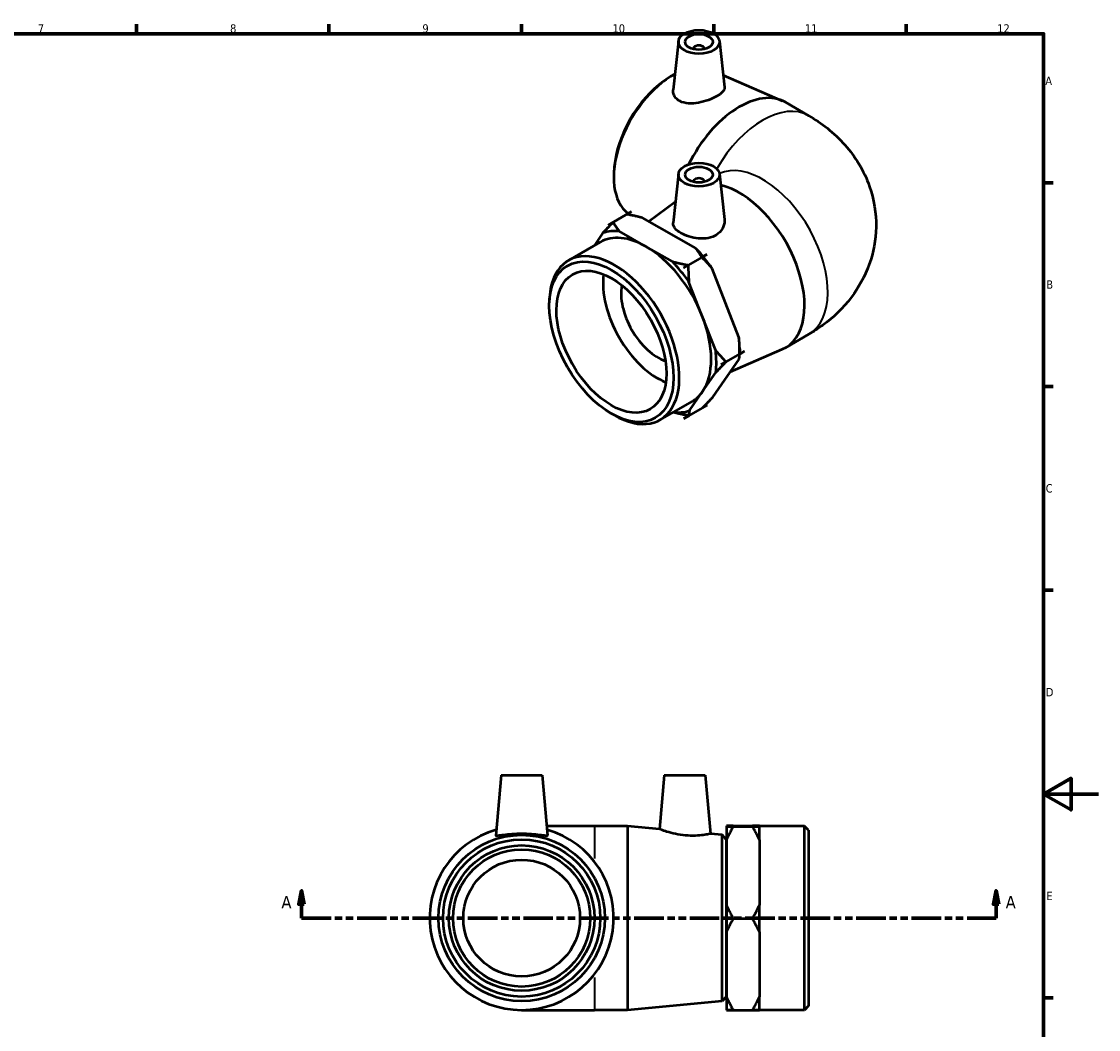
# Model space of a CAD drawing. Header units: millimetres. Extents: x -4 to 901, y -121 to 616.
# Tile 4 of 4: x 449 to 841, y 211 to 578. Entities that reach past the tile are written whole.
import ezdxf

# ---------------------------------------------------------------- set-up
doc = ezdxf.new("R2010")
doc.units = ezdxf.units.MM
doc.linetypes.add('DOUBLE_DASH_CHAIN', pattern=[1.2403, 0.6614, -0.0827, 0.1654, -0.0827, 0.1654, -0.0827])
for name, color, linetype, lineweight in [('Border (ANSI)', 7, 'Continuous', 70), ('Section Line (ANSI)', 7, 'DOUBLE_DASH_CHAIN', 70), ('Visible (ANSI)', 7, 'Continuous', 50), ('Visible Narrow (ANSI)', 7, 'Continuous', 35)]:
    doc.layers.add(name, color=color, linetype=linetype, lineweight=lineweight)
doc.styles.add('Label Text (ANSI)', font='tahoma.ttf')
doc.styles.add('Note Text (ANSI)', font='tahoma.ttf')

# ---------------------------------------------------------------- blocks, each defined once
blk = doc.blocks.new('Borders Default Border')
at = {"layer": 'Border (ANSI)'}
for p, q in [((490.58, 574), (490.58, 577.45)), ((560.67, 574), (560.67, 577.45)), ((630.75, 574), (630.75, 577.45)), ((700.83, 574), (700.83, 577.45)), ((770.92, 574), (770.92, 577.45)), ((821, 519.75), (824.45, 519.75)), ((821, 445.5), (824.45, 445.5)), ((821, 371.25), (824.45, 371.25)), ((821, 222.75), (824.45, 222.75))]:
    blk.add_line(p, q, dxfattribs=at)
at = {"layer": 'Border (ANSI)', "flags": 128}
for points in [[(20, 20), (20, 574), (821, 574), (821, 20), (20, 20)], [(841, 297), (821, 297), (831, 302.77), (831, 291.23), (821, 297)]]:
    blk.add_lwpolyline(points, dxfattribs=at)
at = {"layer": 'Border (ANSI)', "color": 230, "true_color": 0xff0080, "attachment_point": 7, "style": 'Note Text (ANSI)'}
for s, insert, char_height in [('7', (454.6, 574.4), 3.05), ('8', (524.63, 574.33), 3.05), ('9', (594.7, 574.34), 3.05), ('10', (663.96, 574.34), 3.048), ('11', (734.04, 574.4), 3.048), ('12', (804.13, 574.4), 3.048), ('A', (821.63, 555.35), 3.05), ('B', (821.99, 481.1), 3.05), ('C', (821.8, 406.8), 3.05), ('D', (821.81, 332.6), 3.05), ('E', (822.05, 258.35), 3.05)]:
    blk.add_mtext(s, dxfattribs=dict(at, insert=insert, char_height=char_height))
blk = doc.blocks.new('2dTransSection0')
at = {"layer": 'Section Line (ANSI)', "linetype": 'Continuous'}
for p, q in [((550.68, 261.83), (549.68, 256.83)), ((550.68, 256.83), (550.68, 261.83)), ((551.68, 256.83), (550.68, 261.83)), ((803.72, 261.83), (802.72, 256.83)), ((803.72, 256.83), (803.72, 261.83)), ((804.72, 256.83), (803.72, 261.83)), ((549.68, 256.83), (551.68, 256.83)), ((550.68, 251.83), (550.68, 256.83)), ((802.72, 256.83), (804.72, 256.83)), ((803.72, 251.83), (803.72, 256.83)), ((550.68, 251.83), (561.28, 251.83)), ((793.12, 251.83), (803.72, 251.83))]:
    blk.add_line(p, q, dxfattribs=at)
at = {"layer": 'Section Line (ANSI)', "linetype": 'DOUBLE_DASH_CHAIN', "ltscale": 16.288881}
blk.add_line((550.68, 251.83), (803.72, 251.83), dxfattribs=at)
at = {"layer": 'Section Line (ANSI)', "linetype": 'Continuous', "flags": 128}
for points in [[(551.68, 256.83), (550.68, 261.83), (549.68, 256.83), (551.68, 256.83)], [(804.72, 256.83), (803.72, 261.83), (802.72, 256.83), (804.72, 256.83)]]:
    blk.add_lwpolyline(points, dxfattribs=at)
at = {"layer": 'Section Line (ANSI)'}
for points in [[(551.68, 256.83), (550.68, 261.83), (549.68, 256.83), (551.68, 256.83)], [(804.72, 256.83), (803.72, 261.83), (802.72, 256.83), (804.72, 256.83)]]:
    blk.add_solid(points, dxfattribs=at)
at = {"layer": 'Section Line (ANSI)', "char_height": 4.57, "attachment_point": 7, "style": 'Label Text (ANSI)'}
for insert in [(543.32, 255.33), (807.19, 255.33)]:
    blk.add_mtext('A', dxfattribs=dict(at, insert=insert))

msp = doc.modelspace()

# ---------------------------------------------------------------- linework, layer by layer
at = {"layer": 'Visible (ANSI)'}
for p, q in [((687.963, 571.293), (686.065, 553.592)), ((702.934, 571.293), (704.737, 554.485)), ((693.449, 568.575), (693.449, 568.388)), ((697.449, 568.575), (697.449, 568.388)), ((682.605, 556.704), (683.537, 557.357)), ((704.259, 558.938), (725.802, 549.609)), ((726.945, 549.035), (735.43, 544.149)), ((664.621, 525.474), (664.524, 524.341)), ((687.963, 522.918), (686.056, 505.133)), ((702.934, 522.918), (704.715, 506.312)), ((693.449, 520.2), (693.449, 520.013)), ((697.449, 520.2), (697.449, 520.013)), ((677.12, 505.663), (686.886, 512.878)), ((670.914, 509.203), (662.429, 504.317)), ((669.147, 508.185), (670.914, 509.203)), ((669.745, 508.44), (670.428, 507.936)), ((670.914, 509.203), (670.914, 509.203)), ((694.257, 495.887), (674.923, 506.916)), ((662.429, 504.317), (662.428, 504.317)), ((662.429, 504.317), (664.197, 505.335)), ((662.429, 504.317), (662.429, 504.317)), ((660.44, 501.437), (657.232, 496.79)), ((676.105, 496.515), (666.438, 502.03)), ((647.901, 491.417), (659.498, 498.095)), ((685.771, 491.001), (676.105, 496.515)), ((698.266, 493.6), (689.781, 488.714)), ((698.266, 493.6), (696.498, 492.582)), ((696.499, 492.581), (698.267, 493.599)), ((698.267, 493.599), (698.266, 493.6)), ((698.266, 493.6), (698.266, 493.6)), ((691.548, 489.732), (689.78, 488.714)), ((689.781, 488.714), (689.78, 488.714)), ((689.781, 488.713), (691.549, 489.731)), ((689.781, 488.713), (689.781, 488.714)), ((710.032, 463.515), (700.287, 488.432)), ((696.674, 471.087), (691.802, 483.546)), ((640.931, 474.806), (640.931, 476.027)), ((701.547, 458.628), (696.674, 471.087)), ((726.945, 459.62), (735.43, 464.506)), ((706.877, 450.85), (725.802, 459.046)), ((710.285, 459.217), (710.285, 457.33)), ((700.476, 441.578), (710.064, 455.467)), ((712.053, 458.347), (703.568, 453.461)), ((712.053, 458.348), (710.285, 457.33)), ((710.285, 457.329), (712.053, 458.347)), ((710.285, 457.329), (710.285, 457.265)), ((712.053, 458.347), (712.053, 458.348)), ((712.053, 458.347), (712.053, 458.347)), ((705.335, 454.479), (703.567, 453.461)), ((703.567, 453.46), (705.335, 454.478)), ((703.567, 453.46), (703.568, 453.461)), ((703.568, 453.461), (703.567, 453.461)), ((696.785, 443.636), (701.579, 450.58)), ((691.991, 436.692), (696.785, 443.636)), ((681.336, 433.356), (692.933, 440.034)), ((663.471, 435.664), (664.527, 435.051)), ((698.487, 438.698), (690.002, 433.811)), ((698.488, 438.698), (696.72, 437.68)), ((696.721, 437.681), (698.487, 438.698)), ((698.487, 438.698), (698.488, 438.698)), ((691.77, 434.83), (690.002, 433.812)), ((690.002, 433.812), (691.769, 434.83)), ((690.002, 433.812), (690.002, 433.811)), ((690.002, 433.811), (690.002, 433.812)), ((623.363, 303.826), (621.448, 281.944)), ((623.363, 303.826), (638.363, 303.826)), ((638.363, 303.826), (640.277, 281.944)), ((682.763, 303.826), (681.049, 284.239)), ((682.763, 303.826), (697.763, 303.826)), ((697.763, 303.826), (699.628, 282.51)), ((657.363, 285.326), (639.981, 285.326)), ((669.363, 285.326), (657.363, 285.326)), ((669.363, 285.326), (669.363, 218.326)), ((681.049, 284.239), (669.363, 285.326)), ((703.869, 282.115), (699.628, 282.51)), ((705.463, 285.416), (707.963, 285.416)), ((705.463, 285.415), (705.463, 285.416)), ((707.886, 285.415), (705.463, 285.415)), ((705.463, 285.39), (705.463, 285.262)), ((705.463, 285.262), (705.463, 285.235)), ((705.463, 285.235), (707.963, 285.235)), ((705.463, 285.235), (705.463, 280.312)), ((705.463, 285.235), (717.463, 285.235)), ((705.463, 285.235), (705.463, 285.235)), ((707.963, 285.416), (714.963, 285.416)), ((714.963, 285.416), (717.463, 285.416)), ((714.963, 285.235), (717.463, 285.235)), ((717.463, 285.415), (715.04, 285.415)), ((717.463, 285.416), (717.463, 285.415)), ((717.463, 285.39), (717.463, 285.326)), ((717.463, 285.326), (717.463, 285.262)), ((733.863, 285.326), (717.463, 285.326)), ((717.463, 285.235), (717.463, 285.262)), ((717.463, 280.312), (717.463, 285.235)), ((717.463, 285.235), (717.463, 285.235)), ((733.863, 218.326), (733.863, 285.326)), ((735.363, 283.826), (733.863, 285.326)), ((735.363, 283.826), (735.363, 219.826)), ((703.869, 221.537), (703.869, 282.115)), ((705.363, 280.476), (703.869, 282.115)), ((705.363, 280.476), (705.363, 223.176)), ((705.463, 280.312), (705.463, 256.569)), ((717.463, 280.312), (717.463, 268.44)), ((705.463, 276.826), (705.363, 276.826)), ((717.463, 268.44), (717.463, 256.569)), ((705.463, 256.569), (705.463, 251.646)), ((717.463, 251.646), (717.463, 256.569)), ((707.963, 251.646), (705.463, 251.646)), ((705.463, 251.646), (717.463, 251.646)), ((705.463, 251.646), (705.463, 251.645)), ((705.463, 251.646), (705.463, 251.646)), ((705.463, 251.645), (705.463, 246.748)), ((705.463, 251.645), (707.963, 251.645)), ((717.463, 251.646), (714.963, 251.646)), ((714.963, 251.645), (717.463, 251.645)), ((717.463, 251.646), (717.463, 251.646)), ((717.463, 251.646), (717.463, 251.645)), ((717.463, 246.748), (717.463, 251.645)), ((705.463, 246.748), (705.463, 223.134)), ((717.463, 246.748), (717.463, 234.941)), ((717.463, 234.941), (717.463, 223.134)), ((705.463, 226.826), (705.363, 226.826)), ((703.869, 221.537), (669.363, 218.326)), ((705.363, 223.176), (703.869, 221.537)), ((705.463, 223.134), (705.463, 218.263)), ((717.463, 218.263), (717.463, 223.134)), ((735.363, 219.826), (733.863, 218.326)), ((630.863, 218.326), (657.363, 218.326)), ((669.363, 218.326), (657.363, 218.326)), ((707.963, 218.237), (705.463, 218.237)), ((705.463, 218.237), (705.463, 218.236)), ((705.463, 218.236), (717.463, 218.236)), ((717.463, 218.237), (714.963, 218.237)), ((733.863, 218.326), (717.463, 218.326)), ((717.463, 218.237), (717.463, 218.236))]:
    msp.add_line(p, q, dxfattribs=at)
for radius in [30.289, 28.65, 26.5, 25, 21.25]:
    msp.add_circle((630.863, 251.826), radius, dxfattribs=at)
msp.add_arc((630.863, 251.826), 33.5, 105.99676, 74.00324, dxfattribs=at)
for centre, major_axis, ratio in [((695.449, 571.027), (-7.5, 0), 0.5758617), ((695.449, 571.027), (-5, 0), 0.5758617), ((695.449, 522.652), (-7.5, 0), 0.5758617), ((695.449, 522.652), (-5, 0), 0.5758617), ((663.558, 461.775), (-15.969, 27.731), 0.5780931), ((663.558, 461.775), (-14.137, 24.549), 0.5780931)]:
    msp.add_ellipse(centre, major_axis=major_axis, ratio=ratio, dxfattribs=at)
for centre, major_axis, ratio, start_param, end_param in [((695.449, 568.575), (-2, 0), 0.5758617, 2.9729035, 6.4518745), ((685.827, 534.055), (-15.115, -26.248), 0.5780931, 3.8854451, 6.2123918), ((684.771, 534.663), (-14.297, -24.828), 0.5780931, 4.0322113, 5.3925667), ((710.227, 520.004), (16.718, 29.031), 0.5780931, 0, 1.6818578), ((695.449, 520.2), (2, 0), 0.5758617, 6.1144961, 9.5934671), ((710.227, 488.65), (16.718, -29.031), 0.5780931, 6.2172101, 8.9347945), ((685.827, 534.055), (-15.115, -26.248), 0.5780931, 6.2124284, 6.2172101), ((676.215, 469.064), (-18.056, 31.355), 0.5780931, 5.8918451, 6.1641322), ((676.215, 469.064), (-19.304, 33.521), 0.5780931, 6.0279698, 6.0280076), ((676.215, 469.064), (-16.718, 29.031), 0.5780931, 5.5043899, 6.2831853), ((676.215, 469.064), (-16.718, 29.031), 0.5780931, 4.4571924, 5.5043899), ((684.701, 473.951), (18.056, -31.355), 0.5780931, 1.8582737, 1.975342), ((664.619, 462.386), (16.718, -29.031), 0.5780931, 5.4958534, 10.2121098), ((676.215, 469.064), (-18.056, 31.355), 0.5780931, 4.8446476, 5.1169347), ((684.701, 473.951), (18.056, -31.355), 0.5780931, 1.7030549, 1.8582331), ((676.215, 469.064), (19.304, -33.521), 0.5780931, 1.8391796, 1.8392174), ((680.529, 471.548), (-14.137, 24.549), 0.5780931, 0.640902, 2.5006906), ((680.529, 471.548), (-9.482, 16.465), 0.5780931, 0.5805836, 2.561009), ((676.215, 469.064), (16.718, -29.031), 0.5780931, 0.2684022, 1.3155997), ((684.701, 473.951), (18.056, -31.355), 0.5780931, 0.7873319, 0.9281445), ((676.215, 469.064), (-18.056, 31.355), 0.5780931, 3.79745, 4.0697371), ((676.215, 469.064), (19.304, -33.521), 0.5780931, 0.7919821, 0.7920198), ((676.215, 469.064), (16.718, -29.031), 0.5780931, 0, 0.2684022), ((676.215, 469.064), (18.056, -31.355), 0.5780931, 5.8957301, 6.1641322), ((684.701, 473.951), (19.304, -33.521), 0.5780931, 6.0279698, 6.0280076), ((676.215, 469.064), (19.304, -33.521), 0.5780931, 6.0279698, 6.0280076), ((677.983, 470.082), (19.304, -33.521), 0.5780931, 6.0279698, 6.0280076)]:
    msp.add_ellipse(centre, major_axis=major_axis, ratio=ratio, start_param=start_param, end_param=end_param, dxfattribs=at)
for points, knots in [([(688.557, 549.416), (687.769, 549.813), (687.093, 550.389), (686.218, 551.76), (686.02, 552.55), (686.048, 553.394), (686.055, 553.493), (686.066, 553.592)], [0, 0, 0, 0, 0.34562351, 0.34562351, 0.69124702, 0.69124702, 0.73665467, 0.73665467, 0.73665467, 0.73665467]), ([(704.736, 554.485), (704.742, 554.431), (704.745, 554.377), (704.743, 553.857), (704.508, 553.341), (703.543, 552.289), (702.813, 551.751), (701.114, 550.773), (700.043, 550.274), (697.715, 549.429), (696.457, 549.085), (694.086, 548.661), (692.811, 548.557), (690.467, 548.721), (689.396, 548.994), (688.557, 549.416)], [3.4683816, 3.4683816, 3.4683816, 3.4683816, 3.5098853, 3.5098853, 3.8701976, 3.8701976, 4.23051, 4.23051, 4.5908223, 4.5908223, 4.9511347, 4.9511347, 5.3188799, 5.3188799, 5.6866251, 5.6866251, 5.6866251, 5.6866251]), ([(735.43, 544.149), (740.022, 541.504), (744.563, 538.102), (752.264, 529.398), (755.523, 524.318), (759.194, 513.728), (760.057, 508.649), (759.884, 498.876), (758.988, 494.22), (755.869, 485.465), (753.576, 481.449), (747.839, 473.858), (744.27, 470.559), (738.909, 466.629), (737.177, 465.512), (735.43, 464.506)], [4.712389, 4.712389, 4.712389, 4.712389, 5.0265482, 5.0265482, 5.3007547, 5.3007547, 5.5079913, 5.5079913, 5.7001604, 5.7001604, 5.9082189, 5.9082189, 6.1636869, 6.1636869, 6.2831853, 6.2831853, 6.2831853, 6.2831853]), ([(704.714, 506.312), (704.734, 506.126), (704.745, 505.941), (704.746, 504.855), (704.505, 503.879), (703.51, 502.119), (702.754, 501.34), (701.867, 500.768)], [4.87662377, 4.87662377, 4.87662377, 4.87662377, 4.95113468, 4.95113468, 5.31887991, 5.31887991, 5.68662513, 5.68662513, 5.68662513, 5.68662513]), ([(701.867, 500.768), (701.033, 500.231), (699.984, 499.814), (697.704, 499.368), (696.472, 499.335), (694.17, 499.534), (692.942, 499.781), (690.681, 500.485), (689.647, 500.94), (688.006, 501.884), (687.29, 502.437), (686.321, 503.593), (686.069, 504.199), (686.039, 504.894), (686.044, 505.013), (686.057, 505.133)], [0, 0, 0, 0, 0.3456235, 0.3456235, 0.691247, 0.691247, 1.0392222, 1.0392222, 1.3871974, 1.3871974, 1.7351726, 1.7351726, 2.0831478, 2.0831478, 2.1529321, 2.1529321, 2.1529321, 2.1529321]), ([(640.274, 281.913), (640.242, 281.811), (639.979, 281.777), (638.984, 281.847), (638.253, 281.946), (636.591, 282.155), (635.544, 282.279), (633.26, 282.458), (632.023, 282.51), (629.703, 282.51), (628.465, 282.458), (626.181, 282.279), (625.134, 282.155), (623.472, 281.946), (622.741, 281.847), (621.747, 281.777), (621.483, 281.811), (621.449, 281.922), (621.448, 281.933), (621.449, 281.944)], [0, 0, 0, 0, 0.3456235, 0.3456235, 0.691247, 0.691247, 1.0392222, 1.0392222, 1.3871974, 1.3871974, 1.7351726, 1.7351726, 2.0831478, 2.0831478, 2.4287713, 2.4287713, 2.7743949, 2.7743949, 2.8078379, 2.8078379, 2.8078379, 2.8078379]), ([(699.628, 282.51), (699.628, 282.51), (699.403, 282.458), (698.489, 282.279), (697.8, 282.155), (696.206, 281.946), (695.195, 281.847), (692.964, 281.777), (691.745, 281.811), (689.377, 282.021), (688.086, 282.22), (685.724, 282.72), (684.652, 283.018), (682.978, 283.534), (682.255, 283.789), (681.29, 284.143), (681.049, 284.239), (681.049, 284.239)], [1.3871974, 1.3871974, 1.3871974, 1.3871974, 1.7351726, 1.7351726, 2.0831478, 2.0831478, 2.4287713, 2.4287713, 2.7743949, 2.7743949, 3.1421401, 3.1421401, 3.5098853, 3.5098853, 3.8701976, 3.8701976, 4.23051, 4.23051, 4.23051, 4.23051])]:
    msp.add_open_spline(points, degree=3, knots=knots, dxfattribs=at)
for points, weights in [([(674.923, 506.916), (672.254, 507.6), (669.147, 508.185)], [1, 1.00288005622, 1]), ([(660.44, 501.437), (662.133, 503.25), (664.195, 505.334)], [1, 1.00287937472, 1.00000136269]), ([(664.197, 505.335), (665.233, 503.557), (666.438, 502.03)], [1, 1.00288005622, 1]), ([(696.498, 492.582), (695.462, 494.36), (694.257, 495.887)], [1, 1.00288005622, 1]), ([(685.771, 491.001), (688.441, 490.317), (691.548, 489.732)], [1, 1.00288005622, 1]), ([(700.287, 488.432), (698.579, 490.508), (696.499, 492.581)], [1, 1.00288005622, 1]), ([(691.549, 489.731), (691.557, 486.465), (691.802, 483.546)], [1, 1.00288005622, 1]), ([(710.285, 457.33), (710.277, 460.596), (710.032, 463.515)], [1, 1.00288005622, 1]), ([(701.547, 458.628), (703.255, 456.553), (705.335, 454.479)], [1, 1.00288005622, 1]), ([(710.064, 455.467), (710.293, 456.437), (710.285, 457.329)], [1, 1.00288005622, 1]), ([(705.335, 454.478), (703.272, 452.394), (701.579, 450.58)], [1, 1.00288005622, 1]), ([(696.72, 437.68), (698.783, 439.764), (700.476, 441.578)], [1, 1.00288005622, 1]), ([(691.769, 434.83), (688.705, 435.407), (686.067, 436.08)], [1, 1.0028402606, 1.00007849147]), ([(691.991, 436.692), (691.762, 435.721), (691.77, 434.83)], [1, 1.00288005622, 1]), ([(707.963, 285.416), (706.498, 285.402), (705.463, 285.39)], [1, 1.00288005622, 1]), ([(705.463, 285.262), (706.498, 285.249), (707.963, 285.235)], [1, 1.00288005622, 1]), ([(707.963, 285.235), (706.498, 282.691), (705.463, 280.312)], [1, 1.00288005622, 1]), ([(717.463, 285.39), (716.428, 285.402), (714.963, 285.416)], [1, 1.00288005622, 1]), ([(714.963, 285.235), (716.428, 285.249), (717.463, 285.262)], [1, 1.00288005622, 1]), ([(717.463, 280.312), (716.428, 282.691), (714.963, 285.235)], [1, 1.00288005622, 1]), ([(705.463, 256.569), (706.498, 254.19), (707.963, 251.646)], [1, 1.00288005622, 1]), ([(714.963, 251.646), (716.428, 254.19), (717.463, 256.569)], [1, 1.00288005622, 1]), ([(707.963, 251.645), (706.498, 249.115), (705.463, 246.748)], [1, 1.00288005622, 1]), ([(717.463, 246.748), (716.428, 249.115), (714.963, 251.645)], [1, 1.00288005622, 1]), ([(705.463, 223.134), (706.498, 220.767), (707.963, 218.237)], [1, 1.00288005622, 1]), ([(714.963, 218.237), (716.428, 220.767), (717.463, 223.134)], [1, 1.00288005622, 1]), ([(707.886, 218.237), (706.471, 218.25), (705.463, 218.263)], [1.00014823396, 1.0028039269, 1]), ([(717.463, 218.263), (716.455, 218.25), (715.04, 218.237)], [1, 1.00280392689, 1.00014823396])]:
    msp.add_rational_spline(points, weights, degree=2, dxfattribs=at)
msp.add_open_spline([(640.277, 281.944), (640.278, 281.933), (640.277, 281.922), (640.274, 281.913)], degree=3, dxfattribs=at)
at = {"layer": 'Visible Narrow (ANSI)'}
for p, q in [((657.363, 285.291), (657.363, 273.507)), ((657.363, 230.145), (657.363, 218.361))]:
    msp.add_line(p, q, dxfattribs=at)
for centre, major_axis, start_param, end_param in [((718.713, 515.118), (16.718, 29.031), 0, 1.5698512), ((718.713, 493.537), (-16.718, 29.031), 3.1415927, 6.2295921)]:
    msp.add_ellipse(centre, major_axis=major_axis, ratio=0.5780931, start_param=start_param, end_param=end_param, dxfattribs=at)

# ---------------------------------------------------------------- block references
msp.add_blockref('Borders Default Border', (0, 0))
at = {"layer": 'Section Line (ANSI)'}
msp.add_blockref('2dTransSection0', (0, 0), dxfattribs=at)

doc.saveas('drawing.dxf')
